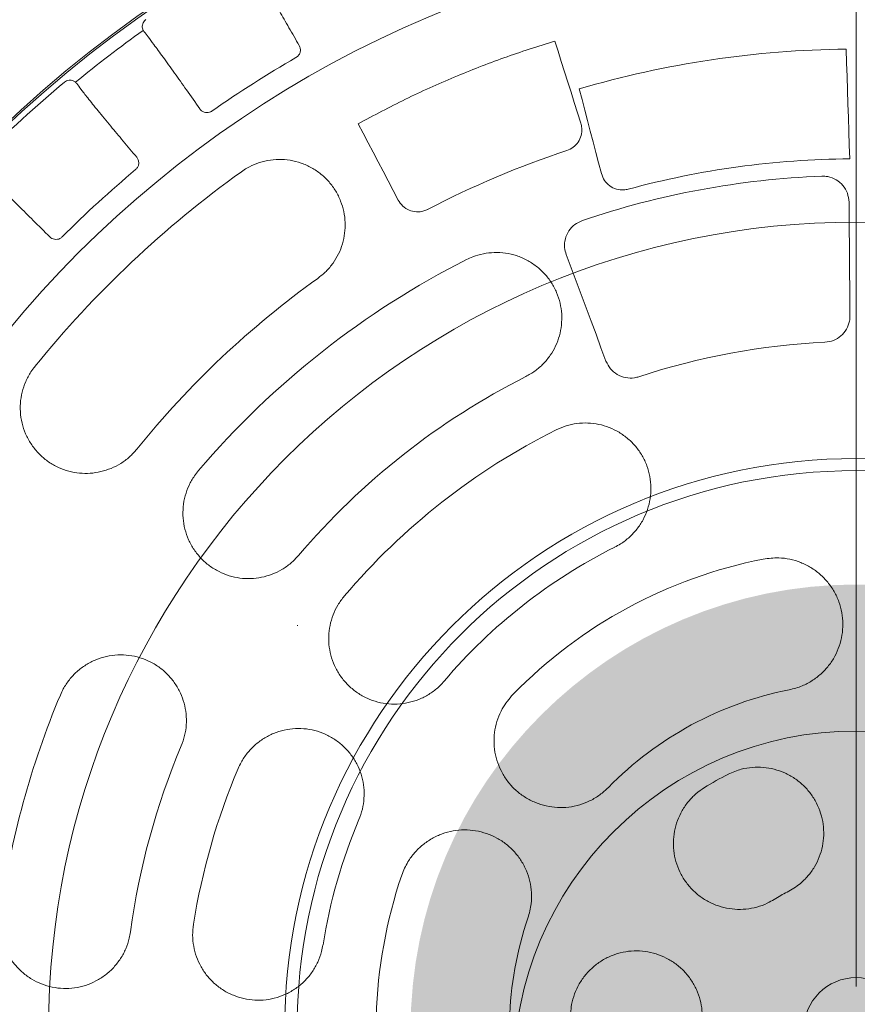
# Model space of a CAD drawing. Header units: centimetres. Extents: x -9388 to 91680, y -1419244 to 50347.
# Tile 158 of 183: x 45042 to 45138, y -689496 to -689384. Entities that reach past the tile are written whole.
import ezdxf
from ezdxf.enums import TextEntityAlignment as Align

# ---------------------------------------------------------------- set-up
doc = ezdxf.new("R2010")
doc.units = ezdxf.units.CM
doc.linetypes.add('CENTER', pattern=[2, 1.25, -0.25, 0.25, -0.25])
doc.linetypes.add('Kropki i Kreski', pattern=[360, 180, -90, 0, -90])
for name, color, linetype, lineweight in [('! wpusty dachowe_Nr_pióra__1', 7, 'Continuous', 13), ('Osie_Nr_pióra__1', 7, 'Continuous', 13), ('Osie_Nr_pióra__4', 7, 'Continuous', 13), ('Q_podkład', 8, 'Continuous', 9)]:
    doc.layers.add(name, color=color, linetype=linetype, lineweight=lineweight)
doc.layers.add('Osie', color=7, linetype='Continuous')
doc.layers.add('Q_kd_pion', color=7, linetype='CENTER', lineweight=35, true_color=0x34cc00)
doc.layers.add('Q_kd_wpusty', color=7, linetype='Continuous', lineweight=15, true_color=0x009901)
doc.styles.add('GENERATED_STYLE_3', font='calibri.ttf')

# ---------------------------------------------------------------- blocks, each defined once
blk = doc.blocks.new('Standardowy znacznik siatki_7')
at = {"layer": 'Osie_Nr_pióra__4', "linetype": 'Kropki i Kreski'}
blk.add_line((1000, 0), (12138.23, 0), dxfattribs=at)
at = {"layer": 'Osie_Nr_pióra__1', "style": 'GENERATED_STYLE_3'}
for tag, p in [('AC_MarkerText_1_0', (-125, 5.72)), ('AC_MarkerText_1_1', (13263.23, 5.72))]:
    blk.add_attdef(tag, text='', height=100, rotation=270, dxfattribs=at).set_placement(p, align=Align.MIDDLE_CENTER)
blk = doc.blocks.new('PAB.02_RZUT DACHU')
at = {"layer": '! wpusty dachowe_Nr_pióra__1', "color": 8, "linetype": 'Continuous'}
for centre, radius in [((45137.87, -709499.06), 92.35), ((45137.87, -709499.06), 63.93), ((45137.87, -709504.11), 39.2)]:
    blk.add_circle(centre, radius, dxfattribs=at)
for start, end in [(90, 270), (270, 90)]:
    blk.add_arc((45137.87, -709499.06), 142.08, start, end, dxfattribs=at)
at = {"layer": 'Osie', "color": 8, "linetype": 'Continuous', "zscale": 1000, "rotation": 89.9999999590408}
blk.add_blockref('Standardowy znacznik siatki_7', (45074, -712523.39), dxfattribs=at)
blk = doc.blocks.new('A$C674D9795')
at = {"layer": 'Q_kd_wpusty', "linetype": 'Continuous', "ltscale": 0.5}
blk.add_line((0, 0.5), (0, 25), dxfattribs=at)
blk.add_line((0, 0.5), (0, 25), dxfattribs=at)
at = {"layer": 'Q_kd_wpusty', "linetype": 'Continuous'}
for p, q in [((-3.446, 11.311), (-3.409, 11.194)), ((-3.446, 11.311), (-3.409, 11.194)), ((-3.409, 11.194), (-3.372, 11.076)), ((-3.409, 11.194), (-3.372, 11.076)), ((-0.114, 11.218), (-0.109, 11.062)), ((-0.114, 11.218), (-0.109, 11.062)), ((-3.372, 11.076), (-3.335, 10.959)), ((-3.372, 11.076), (-3.335, 10.959)), ((-0.109, 11.062), (-0.104, 10.906)), ((-0.109, 11.062), (-0.104, 10.906)), ((-3.335, 10.959), (-3.297, 10.842)), ((-3.335, 10.959), (-3.297, 10.842)), ((-3.297, 10.842), (-3.26, 10.725)), ((-3.297, 10.842), (-3.26, 10.725)), ((-0.104, 10.906), (-0.099, 10.749)), ((-0.104, 10.906), (-0.099, 10.749)), ((-3.26, 10.725), (-3.223, 10.607)), ((-3.26, 10.725), (-3.223, 10.607)), ((-3.135, 10.642), (-3.166, 10.763)), ((-3.135, 10.642), (-3.166, 10.763)), ((-0.099, 10.749), (-0.094, 10.592)), ((-0.099, 10.749), (-0.094, 10.592)), ((-3.223, 10.607), (-3.186, 10.49)), ((-3.223, 10.607), (-3.186, 10.49)), ((-3.103, 10.522), (-3.135, 10.642)), ((-3.103, 10.522), (-3.135, 10.642)), ((-0.094, 10.592), (-0.089, 10.435)), ((-0.094, 10.592), (-0.089, 10.435)), ((-3.186, 10.49), (-3.148, 10.372)), ((-3.186, 10.49), (-3.148, 10.372)), ((-3.072, 10.401), (-3.103, 10.522)), ((-3.072, 10.401), (-3.103, 10.522)), ((-5.638, 10.257), (-5.695, 10.366)), ((-5.638, 10.257), (-5.695, 10.366)), ((-3.04, 10.28), (-3.072, 10.401)), ((-3.04, 10.28), (-3.072, 10.401)), ((-0.089, 10.435), (-0.084, 10.278)), ((-0.089, 10.435), (-0.084, 10.278)), ((-5.581, 10.148), (-5.638, 10.257)), ((-5.581, 10.148), (-5.638, 10.257)), ((-3.009, 10.159), (-3.04, 10.28)), ((-3.009, 10.159), (-3.04, 10.28)), ((-0.084, 10.278), (-0.079, 10.121)), ((-0.084, 10.278), (-0.079, 10.121)), ((-5.524, 10.039), (-5.581, 10.148)), ((-5.524, 10.039), (-5.581, 10.148)), ((-2.977, 10.038), (-3.009, 10.159)), ((-2.977, 10.038), (-3.009, 10.159)), ((-5.467, 9.93), (-5.524, 10.039)), ((-5.467, 9.93), (-5.524, 10.039)), ((-2.946, 9.917), (-2.977, 10.038)), ((-2.946, 9.917), (-2.977, 10.038)), ((-0.079, 10.121), (-0.074, 9.964)), ((-0.079, 10.121), (-0.074, 9.964)), ((-5.41, 9.821), (-5.467, 9.93)), ((-5.41, 9.821), (-5.467, 9.93)), ((-2.914, 9.796), (-2.946, 9.917)), ((-2.914, 9.796), (-2.946, 9.917)), ((-5.353, 9.711), (-5.41, 9.821)), ((-5.353, 9.711), (-5.41, 9.821)), ((-5.295, 9.602), (-5.353, 9.711)), ((-5.295, 9.602), (-5.353, 9.711)), ((-5.238, 9.493), (-5.295, 9.602)), ((-5.238, 9.493), (-5.295, 9.602)), ((-0.081, 9.307), (-0.082, 9.469)), ((-0.081, 9.307), (-0.082, 9.469)), ((-0.08, 9.144), (-0.081, 9.307)), ((-0.08, 9.144), (-0.081, 9.307)), ((-0.078, 8.982), (-0.08, 9.144)), ((-0.078, 8.982), (-0.08, 9.144)), ((-0.077, 8.819), (-0.078, 8.982)), ((-0.077, 8.819), (-0.078, 8.982)), ((-3.316, 8.87), (-3.259, 8.718)), ((-3.316, 8.87), (-3.259, 8.718)), ((-0.075, 8.657), (-0.077, 8.819)), ((-0.075, 8.657), (-0.077, 8.819)), ((-3.259, 8.718), (-3.202, 8.566)), ((-3.259, 8.718), (-3.202, 8.566)), ((-3.202, 8.566), (-3.145, 8.414)), ((-3.202, 8.566), (-3.145, 8.414)), ((-0.074, 8.494), (-0.075, 8.657)), ((-0.074, 8.494), (-0.075, 8.657)), ((-0.072, 8.331), (-0.074, 8.494)), ((-0.072, 8.331), (-0.074, 8.494)), ((-3.145, 8.414), (-3.089, 8.261)), ((-3.145, 8.414), (-3.089, 8.261)), ((-3.089, 8.261), (-3.032, 8.109)), ((-3.089, 8.261), (-3.032, 8.109)), ((-0.071, 8.168), (-0.072, 8.331)), ((-0.071, 8.168), (-0.072, 8.331)), ((-3.032, 8.109), (-2.975, 7.957)), ((-3.032, 8.109), (-2.975, 7.957)), ((-2.975, 7.957), (-2.918, 7.804)), ((-2.975, 7.957), (-2.918, 7.804)), ((-2.918, 7.804), (-2.861, 7.651)), ((-2.918, 7.804), (-2.861, 7.651))]:
    blk.add_line(p, q, dxfattribs=at)
for radius in [25, 25, 14.191, 14.191, 12.574, 12.574, 0.6, 0.6]:
    blk.add_circle((0, 0), radius, dxfattribs=at)
for radius, start, end in [(14.042, 125.494, 129.4707), (14.042, 125.494, 129.4707), (14.042, 125.4941, 129.4706), (14.042, 125.4941, 129.4706), (11.219, 90.5837, 106.3934), (11.219, 90.5837, 106.3934), (12.835, 119.9408, 125.0239), (12.835, 119.9408, 125.0239), (14.124, 129.8629, 135.1018), (14.124, 129.8629, 135.1018), (10.588, 108.2071, 117.5676), (10.588, 108.2071, 117.5676), (9.964, 90.4251, 105.1635), (9.964, 90.4251, 105.1635), (12.074, 125.6068, 141.0679), (12.074, 125.6068, 141.0679), (12.835, 129.9408, 135.0239), (12.835, 129.9408, 135.0239), (9.774, 92.3131, 108.6839), (9.774, 92.3131, 108.6839), (9.874, 116.8174, 139.6025), (9.874, 116.8174, 139.6025), (10.574, 125.6068, 141.0679), (10.574, 125.6068, 141.0679), (7.874, 92.6018, 108.3952), (7.874, 92.6018, 108.3952), (8.374, 116.8174, 139.6025), (8.374, 116.8174, 139.6025), (7.674, 116.5688, 139.7077), (7.674, 116.5688, 139.7077), (6.174, 116.5688, 139.7077), (6.174, 116.5688, 139.7077), (5.49, 101.1563, 135.6079), (5.49, 101.1563, 135.6079), (9.874, 157.1642, 172.2791), (9.874, 157.1642, 172.2791), (3.966, 101.1563, 135.6079), (3.966, 101.1563, 135.6079), (8.374, 157.1642, 172.2791), (8.374, 157.1642, 172.2791), (7.674, 157.059, 170.9308), (7.674, 157.059, 170.9308), (3.271, 116.5352, 122.0501), (3.271, 116.5352, 122.0501), (6.174, 157.059, 170.9308), (6.174, 157.059, 170.9308), (5.49, 161.1563, 195.6079), (5.49, 161.1563, 195.6079), (1.764, 116.5352, 122.0501), (1.764, 116.5352, 122.0501), (3.966, 161.1563, 195.6079), (3.966, 161.1563, 195.6079)]:
    blk.add_arc((0, 0), radius, start, end, dxfattribs=at)
for points, knots in [([(-6.369, 11.259), (-6.408, 11.328), (-6.489, 11.468), (-6.604, 11.669), (-6.712, 11.861), (-6.8, 12.02), (-6.865, 12.14), (-6.887, 12.185), (-6.898, 12.207)], [0, 0, 0, 0, 0.147689, 0.298189, 0.478942, 0.664937, 0.830472, 1, 1, 1, 1]), ([(-6.369, 11.259), (-6.408, 11.328), (-6.489, 11.468), (-6.604, 11.669), (-6.712, 11.861), (-6.8, 12.02), (-6.865, 12.14), (-6.887, 12.185), (-6.898, 12.207)], [0, 0, 0, 0, 0.147689, 0.298189, 0.478942, 0.664937, 0.830472, 1, 1, 1, 1]), ([(-8.153, 11.433), (-8.155, 11.436), (-8.158, 11.442), (-8.164, 11.466), (-8.163, 11.493), (-8.155, 11.52), (-8.139, 11.542), (-8.127, 11.552), (-8.122, 11.556)], [0, 0, 0, 0, 0.258468, 0.444789, 0.600485, 0.756653, 0.902491, 1, 1, 1, 1]), ([(-8.153, 11.433), (-8.155, 11.436), (-8.158, 11.442), (-8.164, 11.466), (-8.163, 11.493), (-8.155, 11.52), (-8.139, 11.542), (-8.127, 11.552), (-8.122, 11.556)], [0, 0, 0, 0, 0.258468, 0.444789, 0.600485, 0.756653, 0.902491, 1, 1, 1, 1]), ([(-8.153, 11.432), (-8.153, 11.433), (-8.153, 11.433), (-8.153, 11.433), (-8.153, 11.433), (-8.153, 11.432), (-8.153, 11.432)], [0, 0, 0, 0, 1, 1, 1, 1.000004, 1.000004, 1.000004, 1.000004]), ([(-8.153, 11.432), (-8.153, 11.433), (-8.153, 11.433), (-8.153, 11.433), (-8.153, 11.433), (-8.153, 11.432), (-8.153, 11.432)], [0, 0, 0, 0, 1, 1, 1, 1.000004, 1.000004, 1.000004, 1.000004]), ([(-8.141, 11.416), (-8.128, 11.399), (-8.1, 11.365), (-8.029, 11.269), (-7.929, 11.132), (-7.802, 10.955), (-7.66, 10.755), (-7.558, 10.609), (-7.506, 10.535)], [0, 0, 0, 0, 0.149732, 0.302395, 0.483165, 0.669178, 0.832668, 1, 1, 1, 1]), ([(-8.141, 11.416), (-8.128, 11.399), (-8.1, 11.365), (-8.029, 11.269), (-7.929, 11.132), (-7.802, 10.955), (-7.66, 10.755), (-7.558, 10.609), (-7.506, 10.535)], [0, 0, 0, 0, 0.149732, 0.302395, 0.483165, 0.669178, 0.832668, 1, 1, 1, 1]), ([(-5.695, 10.366), (-5.515, 10.461), (-5.156, 10.652), (-4.598, 10.901), (-4.029, 11.126), (-3.641, 11.249), (-3.446, 11.311)], [0, 0, 0, 0, 0.249573, 0.499835, 0.749572, 1, 1, 1, 1]), ([(-5.695, 10.366), (-5.515, 10.461), (-5.156, 10.652), (-4.598, 10.901), (-4.029, 11.126), (-3.641, 11.249), (-3.446, 11.311)], [0, 0, 0, 0, 0.249573, 0.499835, 0.749572, 1, 1, 1, 1]), ([(-6.369, 11.259), (-6.364, 11.248), (-6.354, 11.226), (-6.355, 11.188), (-6.369, 11.155), (-6.389, 11.133), (-6.402, 11.124), (-6.406, 11.122)], [0, 0, 0, 0, 0.240566, 0.481598, 0.708701, 0.91676, 1, 1, 1, 1]), ([(-6.369, 11.259), (-6.364, 11.248), (-6.354, 11.226), (-6.355, 11.188), (-6.369, 11.155), (-6.389, 11.133), (-6.402, 11.124), (-6.406, 11.122)], [0, 0, 0, 0, 0.240566, 0.481598, 0.708701, 0.91676, 1, 1, 1, 1]), ([(-9.053, 10.842), (-9.045, 10.847), (-9.029, 10.859), (-9, 10.865), (-8.974, 10.864), (-8.952, 10.857), (-8.935, 10.848), (-8.928, 10.842), (-8.927, 10.84), (-8.926, 10.84)], [0, 0, 0, 0, 0.14928, 0.298682, 0.44526, 0.592082, 0.755033, 0.952729, 1, 1, 1, 1]), ([(-9.053, 10.842), (-9.045, 10.847), (-9.029, 10.859), (-9, 10.865), (-8.974, 10.864), (-8.952, 10.857), (-8.935, 10.848), (-8.928, 10.842), (-8.927, 10.84), (-8.926, 10.84)], [0, 0, 0, 0, 0.14928, 0.298682, 0.44526, 0.592082, 0.755033, 0.952729, 1, 1, 1, 1]), ([(-8.926, 10.84), (-8.926, 10.84), (-8.926, 10.84), (-8.926, 10.839), (-8.926, 10.839), (-8.926, 10.84), (-8.926, 10.84)], [0, 0, 0, 0, 1, 1, 1, 1.000004, 1.000004, 1.000004, 1.000004]), ([(-8.926, 10.84), (-8.926, 10.84), (-8.926, 10.84), (-8.926, 10.839), (-8.926, 10.839), (-8.926, 10.84), (-8.926, 10.84)], [0, 0, 0, 0, 1, 1, 1, 1.000004, 1.000004, 1.000004, 1.000004]), ([(-8.227, 9.982), (-8.279, 10.044), (-8.385, 10.17), (-8.534, 10.35), (-8.674, 10.52), (-8.787, 10.66), (-8.87, 10.765), (-8.899, 10.804), (-8.913, 10.824)], [0, 0, 0, 0, 0.150333, 0.303635, 0.484387, 0.670381, 0.83329, 1, 1, 1, 1]), ([(-8.227, 9.982), (-8.279, 10.044), (-8.385, 10.17), (-8.534, 10.35), (-8.674, 10.52), (-8.787, 10.66), (-8.87, 10.765), (-8.899, 10.804), (-8.913, 10.824)], [0, 0, 0, 0, 0.150333, 0.303635, 0.484387, 0.670381, 0.83329, 1, 1, 1, 1]), ([(-7.366, 10.511), (-7.375, 10.505), (-7.394, 10.495), (-7.426, 10.491), (-7.458, 10.496), (-7.486, 10.511), (-7.5, 10.527), (-7.506, 10.535)], [0, 0, 0, 0, 0.193211, 0.386198, 0.585284, 0.798598, 1, 1, 1, 1]), ([(-7.366, 10.511), (-7.375, 10.505), (-7.394, 10.495), (-7.426, 10.491), (-7.458, 10.496), (-7.486, 10.511), (-7.5, 10.527), (-7.506, 10.535)], [0, 0, 0, 0, 0.193211, 0.386198, 0.585284, 0.798598, 1, 1, 1, 1]), ([(-3.148, 10.372), (-3.144, 10.353), (-3.132, 10.307), (-3.141, 10.23), (-3.175, 10.154), (-3.232, 10.092), (-3.283, 10.07), (-3.308, 10.058)], [0, 0, 0, 0, 0.154184, 0.370657, 0.581892, 0.790907, 1, 1, 1, 1]), ([(-3.148, 10.372), (-3.144, 10.353), (-3.132, 10.307), (-3.141, 10.23), (-3.175, 10.154), (-3.232, 10.092), (-3.283, 10.07), (-3.308, 10.058)], [0, 0, 0, 0, 0.154184, 0.370657, 0.581892, 0.790907, 1, 1, 1, 1]), ([(-8.227, 9.982), (-8.22, 9.972), (-8.207, 9.952), (-8.202, 9.915), (-8.209, 9.879), (-8.225, 9.854), (-8.237, 9.844), (-8.24, 9.841)], [0, 0, 0, 0, 0.240565, 0.481597, 0.7087, 0.916757, 1, 1, 1, 1]), ([(-8.227, 9.982), (-8.22, 9.972), (-8.207, 9.952), (-8.202, 9.915), (-8.209, 9.879), (-8.225, 9.854), (-8.237, 9.844), (-8.24, 9.841)], [0, 0, 0, 0, 0.240565, 0.481597, 0.7087, 0.916757, 1, 1, 1, 1]), ([(-6.156, 8.597), (-6.124, 8.623), (-6.059, 8.674), (-5.98, 8.77), (-5.916, 8.876), (-5.871, 8.991), (-5.846, 9.112), (-5.84, 9.237), (-5.856, 9.361), (-5.892, 9.483), (-5.949, 9.597), (-6.025, 9.702), (-6.118, 9.792), (-6.226, 9.865), (-6.346, 9.919), (-6.472, 9.951), (-6.602, 9.96), (-6.73, 9.948), (-6.853, 9.914), (-6.953, 9.868), (-7.009, 9.831), (-7.03, 9.817)], [0, 0, 0, 0, 0.051863, 0.103729, 0.155562, 0.2074, 0.259905, 0.312418, 0.366222, 0.420031, 0.475168, 0.530307, 0.586182, 0.642052, 0.697703, 0.753347, 0.807845, 0.862337, 0.915376, 0.968411, 1, 1, 1, 1]), ([(-6.156, 8.597), (-6.124, 8.623), (-6.059, 8.674), (-5.98, 8.77), (-5.916, 8.876), (-5.871, 8.991), (-5.846, 9.112), (-5.84, 9.237), (-5.856, 9.361), (-5.892, 9.483), (-5.949, 9.597), (-6.025, 9.702), (-6.118, 9.792), (-6.226, 9.865), (-6.346, 9.919), (-6.472, 9.951), (-6.602, 9.96), (-6.73, 9.948), (-6.853, 9.914), (-6.953, 9.868), (-7.009, 9.831), (-7.03, 9.817)], [0, 0, 0, 0, 0.051863, 0.103729, 0.155562, 0.2074, 0.259905, 0.312418, 0.366222, 0.420031, 0.475168, 0.530307, 0.586182, 0.642052, 0.697703, 0.753347, 0.807845, 0.862337, 0.915376, 0.968411, 1, 1, 1, 1]), ([(-10, 9.829), (-9.984, 9.815), (-9.951, 9.786), (-9.863, 9.704), (-9.742, 9.586), (-9.586, 9.434), (-9.412, 9.261), (-9.285, 9.135), (-9.221, 9.071)], [0, 0, 0, 0, 0.149732, 0.302395, 0.483165, 0.669178, 0.832668, 1, 1, 1, 1]), ([(-10, 9.829), (-9.984, 9.815), (-9.951, 9.786), (-9.863, 9.704), (-9.742, 9.586), (-9.586, 9.434), (-9.412, 9.261), (-9.285, 9.135), (-9.221, 9.071)], [0, 0, 0, 0, 0.149732, 0.302395, 0.483165, 0.669178, 0.832668, 1, 1, 1, 1]), ([(-2.606, 9.617), (-2.623, 9.614), (-2.668, 9.605), (-2.744, 9.614), (-2.821, 9.652), (-2.884, 9.715), (-2.904, 9.769), (-2.914, 9.796)], [0, 0, 0, 0, 0.129691, 0.342093, 0.5596, 0.779847, 1, 1, 1, 1]), ([(-2.606, 9.617), (-2.623, 9.614), (-2.668, 9.605), (-2.744, 9.614), (-2.821, 9.652), (-2.884, 9.715), (-2.904, 9.769), (-2.914, 9.796)], [0, 0, 0, 0, 0.129691, 0.342093, 0.5596, 0.779847, 1, 1, 1, 1]), ([(-0.082, 9.469), (-0.086, 9.503), (-0.094, 9.572), (-0.148, 9.662), (-0.226, 9.729), (-0.314, 9.764), (-0.371, 9.765), (-0.394, 9.766)], [0, 0, 0, 0, 0.215651, 0.431404, 0.645362, 0.855473, 1, 1, 1, 1]), ([(-0.082, 9.469), (-0.086, 9.503), (-0.094, 9.572), (-0.148, 9.662), (-0.226, 9.729), (-0.314, 9.764), (-0.371, 9.765), (-0.394, 9.766)], [0, 0, 0, 0, 0.215651, 0.431404, 0.645362, 0.855473, 1, 1, 1, 1]), ([(-4.9, 9.386), (-4.915, 9.38), (-4.956, 9.361), (-5.03, 9.354), (-5.115, 9.373), (-5.19, 9.42), (-5.222, 9.468), (-5.238, 9.493)], [0, 0, 0, 0, 0.122316, 0.335822, 0.555132, 0.777621, 1, 1, 1, 1]), ([(-4.9, 9.386), (-4.915, 9.38), (-4.956, 9.361), (-5.03, 9.354), (-5.115, 9.373), (-5.19, 9.42), (-5.222, 9.468), (-5.238, 9.493)], [0, 0, 0, 0, 0.122316, 0.335822, 0.555132, 0.777621, 1, 1, 1, 1]), ([(-3.131, 9.259), (-3.162, 9.245), (-3.222, 9.218), (-3.291, 9.142), (-3.331, 9.05), (-3.34, 8.954), (-3.323, 8.896), (-3.316, 8.87)], [0, 0, 0, 0, 0.205435, 0.410853, 0.617995, 0.828859, 1, 1, 1, 1]), ([(-3.131, 9.259), (-3.162, 9.245), (-3.222, 9.218), (-3.291, 9.142), (-3.331, 9.05), (-3.34, 8.954), (-3.323, 8.896), (-3.316, 8.87)], [0, 0, 0, 0, 0.205435, 0.410853, 0.617995, 0.828859, 1, 1, 1, 1]), ([(-9.079, 9.072), (-9.088, 9.065), (-9.104, 9.051), (-9.135, 9.042), (-9.167, 9.042), (-9.198, 9.052), (-9.214, 9.065), (-9.221, 9.071)], [0, 0, 0, 0, 0.193212, 0.386197, 0.585284, 0.798595, 1, 1, 1, 1]), ([(-9.079, 9.072), (-9.088, 9.065), (-9.104, 9.051), (-9.135, 9.042), (-9.167, 9.042), (-9.198, 9.052), (-9.214, 9.065), (-9.221, 9.071)], [0, 0, 0, 0, 0.193212, 0.386197, 0.585284, 0.798595, 1, 1, 1, 1]), ([(-3.778, 7.473), (-3.742, 7.494), (-3.669, 7.535), (-3.576, 7.618), (-3.496, 7.715), (-3.434, 7.823), (-3.391, 7.94), (-3.367, 8.064), (-3.364, 8.189), (-3.383, 8.315), (-3.422, 8.436), (-3.482, 8.55), (-3.561, 8.652), (-3.656, 8.739), (-3.765, 8.809), (-3.884, 8.86), (-4.009, 8.889), (-4.137, 8.896), (-4.264, 8.881), (-4.37, 8.852), (-4.432, 8.823), (-4.455, 8.812)], [0, 0, 0, 0, 0.05251, 0.105021, 0.15751, 0.210003, 0.262947, 0.315894, 0.369663, 0.423434, 0.478083, 0.532733, 0.587819, 0.642903, 0.697839, 0.75277, 0.806961, 0.861149, 0.914416, 0.967682, 1, 1, 1, 1]), ([(-3.778, 7.473), (-3.742, 7.494), (-3.669, 7.535), (-3.576, 7.618), (-3.496, 7.715), (-3.434, 7.823), (-3.391, 7.94), (-3.367, 8.064), (-3.364, 8.189), (-3.383, 8.315), (-3.422, 8.436), (-3.482, 8.55), (-3.561, 8.652), (-3.656, 8.739), (-3.765, 8.809), (-3.884, 8.86), (-4.009, 8.889), (-4.137, 8.896), (-4.264, 8.881), (-4.37, 8.852), (-4.432, 8.823), (-4.455, 8.812)], [0, 0, 0, 0, 0.05251, 0.105021, 0.15751, 0.210003, 0.262947, 0.315894, 0.369663, 0.423434, 0.478083, 0.532733, 0.587819, 0.642903, 0.697839, 0.75277, 0.806961, 0.861149, 0.914416, 0.967682, 1, 1, 1, 1]), ([(-0.357, 7.866), (-0.324, 7.871), (-0.258, 7.88), (-0.171, 7.935), (-0.107, 8.013), (-0.075, 8.095), (-0.072, 8.148), (-0.071, 8.168)], [0, 0, 0, 0, 0.215988, 0.431971, 0.6493, 0.869516, 1, 1, 1, 1]), ([(-0.357, 7.866), (-0.324, 7.871), (-0.258, 7.88), (-0.171, 7.935), (-0.107, 8.013), (-0.075, 8.095), (-0.072, 8.148), (-0.071, 8.168)], [0, 0, 0, 0, 0.215988, 0.431971, 0.6493, 0.869516, 1, 1, 1, 1]), ([(-8.226, 6.645), (-8.253, 6.614), (-8.308, 6.552), (-8.408, 6.478), (-8.518, 6.421), (-8.636, 6.383), (-8.758, 6.365), (-8.883, 6.366), (-9.006, 6.389), (-9.125, 6.432), (-9.236, 6.495), (-9.336, 6.577), (-9.42, 6.676), (-9.488, 6.788), (-9.534, 6.91), (-9.559, 7.038), (-9.561, 7.168), (-9.541, 7.295), (-9.5, 7.416), (-9.448, 7.514), (-9.408, 7.567), (-9.392, 7.587)], [0, 0, 0, 0, 0.051863, 0.103729, 0.155562, 0.2074, 0.259905, 0.312417, 0.366222, 0.420031, 0.475168, 0.530307, 0.586182, 0.642052, 0.697703, 0.753346, 0.807845, 0.862337, 0.915376, 0.968411, 1, 1, 1, 1]), ([(-8.226, 6.645), (-8.253, 6.614), (-8.308, 6.552), (-8.408, 6.478), (-8.518, 6.421), (-8.636, 6.383), (-8.758, 6.365), (-8.883, 6.366), (-9.006, 6.389), (-9.125, 6.432), (-9.236, 6.495), (-9.336, 6.577), (-9.42, 6.676), (-9.488, 6.788), (-9.534, 6.91), (-9.559, 7.038), (-9.561, 7.168), (-9.541, 7.295), (-9.5, 7.416), (-9.448, 7.514), (-9.408, 7.567), (-9.392, 7.587)], [0, 0, 0, 0, 0.051863, 0.103729, 0.155562, 0.2074, 0.259905, 0.312417, 0.366222, 0.420031, 0.475168, 0.530307, 0.586182, 0.642052, 0.697703, 0.753346, 0.807845, 0.862337, 0.915376, 0.968411, 1, 1, 1, 1]), ([(-2.861, 7.651), (-2.845, 7.621), (-2.815, 7.559), (-2.734, 7.493), (-2.638, 7.456), (-2.551, 7.454), (-2.501, 7.467), (-2.485, 7.472)], [0, 0, 0, 0, 0.223574, 0.447251, 0.669324, 0.888362, 1, 1, 1, 1]), ([(-2.861, 7.651), (-2.845, 7.621), (-2.815, 7.559), (-2.734, 7.493), (-2.638, 7.456), (-2.551, 7.454), (-2.501, 7.467), (-2.485, 7.472)], [0, 0, 0, 0, 0.223574, 0.447251, 0.669324, 0.888362, 1, 1, 1, 1]), ([(-3.432, 6.864), (-3.394, 6.881), (-3.317, 6.914), (-3.194, 6.94), (-3.068, 6.946), (-2.943, 6.931), (-2.823, 6.895), (-2.71, 6.839), (-2.607, 6.765), (-2.518, 6.675), (-2.445, 6.571), (-2.39, 6.455), (-2.356, 6.332), (-2.343, 6.204), (-2.353, 6.076), (-2.383, 5.952), (-2.434, 5.834), (-2.504, 5.728), (-2.591, 5.635), (-2.679, 5.567), (-2.739, 5.534), (-2.762, 5.522)], [0, 0, 0, 0, 0.053009, 0.106018, 0.159014, 0.212012, 0.265286, 0.318562, 0.372294, 0.426028, 0.480298, 0.534568, 0.589041, 0.643513, 0.697916, 0.752315, 0.806277, 0.860235, 0.913682, 0.967128, 1, 1, 1, 1]), ([(-3.432, 6.864), (-3.394, 6.881), (-3.317, 6.914), (-3.194, 6.94), (-3.068, 6.946), (-2.943, 6.931), (-2.823, 6.895), (-2.71, 6.839), (-2.607, 6.765), (-2.518, 6.675), (-2.445, 6.571), (-2.39, 6.455), (-2.356, 6.332), (-2.343, 6.204), (-2.353, 6.076), (-2.383, 5.952), (-2.434, 5.834), (-2.504, 5.728), (-2.591, 5.635), (-2.679, 5.567), (-2.739, 5.534), (-2.762, 5.522)], [0, 0, 0, 0, 0.053009, 0.106018, 0.159014, 0.212012, 0.265286, 0.318562, 0.372294, 0.426028, 0.480298, 0.534568, 0.589041, 0.643513, 0.697916, 0.752315, 0.806277, 0.860235, 0.913682, 0.967128, 1, 1, 1, 1]), ([(-6.377, 5.427), (-6.406, 5.397), (-6.463, 5.336), (-6.566, 5.264), (-6.678, 5.21), (-6.798, 5.175), (-6.922, 5.16), (-7.048, 5.166), (-7.17, 5.193), (-7.288, 5.24), (-7.397, 5.307), (-7.493, 5.392), (-7.574, 5.493), (-7.637, 5.606), (-7.679, 5.728), (-7.7, 5.855), (-7.699, 5.984), (-7.676, 6.11), (-7.632, 6.23), (-7.578, 6.326), (-7.536, 6.379), (-7.52, 6.399)], [0, 0, 0, 0, 0.05251, 0.105021, 0.15751, 0.210003, 0.262947, 0.315894, 0.369663, 0.423434, 0.478083, 0.532733, 0.587819, 0.642903, 0.697838, 0.75277, 0.806961, 0.861149, 0.914416, 0.967682, 1, 1, 1, 1]), ([(-6.377, 5.427), (-6.406, 5.397), (-6.463, 5.336), (-6.566, 5.264), (-6.678, 5.21), (-6.798, 5.175), (-6.922, 5.16), (-7.048, 5.166), (-7.17, 5.193), (-7.288, 5.24), (-7.397, 5.307), (-7.493, 5.392), (-7.574, 5.493), (-7.637, 5.606), (-7.679, 5.728), (-7.7, 5.855), (-7.699, 5.984), (-7.676, 6.11), (-7.632, 6.23), (-7.578, 6.326), (-7.536, 6.379), (-7.52, 6.399)], [0, 0, 0, 0, 0.05251, 0.105021, 0.15751, 0.210003, 0.262947, 0.315894, 0.369663, 0.423434, 0.478083, 0.532733, 0.587819, 0.642903, 0.697838, 0.75277, 0.806961, 0.861149, 0.914416, 0.967682, 1, 1, 1, 1]), ([(-0.767, 3.891), (-0.716, 3.904), (-0.624, 3.928), (-0.502, 3.994), (-0.399, 4.072), (-0.312, 4.166), (-0.241, 4.274), (-0.19, 4.391), (-0.159, 4.516), (-0.149, 4.645), (-0.161, 4.774), (-0.195, 4.899), (-0.249, 5.017), (-0.322, 5.123), (-0.412, 5.217), (-0.517, 5.293), (-0.633, 5.351), (-0.757, 5.388), (-0.901, 5.407), (-1.003, 5.394), (-1.062, 5.387)], [0, 0, 0, 0, 0.065899, 0.119228, 0.172558, 0.22598, 0.279403, 0.33304, 0.386677, 0.440555, 0.494435, 0.54848, 0.602524, 0.656585, 0.710645, 0.764562, 0.818477, 0.872155, 0.925831, 1, 1, 1, 1]), ([(-0.767, 3.891), (-0.716, 3.904), (-0.624, 3.928), (-0.502, 3.994), (-0.399, 4.072), (-0.312, 4.166), (-0.241, 4.274), (-0.19, 4.391), (-0.159, 4.516), (-0.149, 4.645), (-0.161, 4.774), (-0.195, 4.899), (-0.249, 5.017), (-0.322, 5.123), (-0.412, 5.217), (-0.517, 5.293), (-0.633, 5.351), (-0.757, 5.388), (-0.901, 5.407), (-1.003, 5.394), (-1.062, 5.387)], [0, 0, 0, 0, 0.065899, 0.119228, 0.172558, 0.22598, 0.279403, 0.33304, 0.386677, 0.440555, 0.494435, 0.54848, 0.602524, 0.656585, 0.710645, 0.764562, 0.818477, 0.872155, 0.925831, 1, 1, 1, 1]), ([(-5.853, 4.963), (-5.879, 4.93), (-5.93, 4.863), (-5.984, 4.749), (-6.02, 4.629), (-6.035, 4.504), (-6.028, 4.378), (-6.001, 4.255), (-5.954, 4.138), (-5.887, 4.03), (-5.803, 3.934), (-5.704, 3.854), (-5.592, 3.791), (-5.471, 3.748), (-5.345, 3.727), (-5.216, 3.727), (-5.09, 3.749), (-4.97, 3.791), (-4.859, 3.854), (-4.772, 3.923), (-4.727, 3.973), (-4.709, 3.993)], [0, 0, 0, 0, 0.053009, 0.106018, 0.159014, 0.212012, 0.265286, 0.318562, 0.372294, 0.426028, 0.480298, 0.534568, 0.589041, 0.643513, 0.697915, 0.752315, 0.806277, 0.860235, 0.913682, 0.967128, 1, 1, 1, 1]), ([(-5.853, 4.963), (-5.879, 4.93), (-5.93, 4.863), (-5.984, 4.749), (-6.02, 4.629), (-6.035, 4.504), (-6.028, 4.378), (-6.001, 4.255), (-5.954, 4.138), (-5.887, 4.03), (-5.803, 3.934), (-5.704, 3.854), (-5.592, 3.791), (-5.471, 3.748), (-5.345, 3.727), (-5.216, 3.727), (-5.09, 3.749), (-4.97, 3.791), (-4.859, 3.854), (-4.772, 3.923), (-4.727, 3.973), (-4.709, 3.993)], [0, 0, 0, 0, 0.053009, 0.106018, 0.159014, 0.212012, 0.265286, 0.318562, 0.372294, 0.426028, 0.480298, 0.534568, 0.589041, 0.643513, 0.697915, 0.752315, 0.806277, 0.860235, 0.913682, 0.967128, 1, 1, 1, 1]), ([(-7.718, 3.25), (-7.704, 3.289), (-7.675, 3.367), (-7.657, 3.491), (-7.659, 3.616), (-7.682, 3.739), (-7.725, 3.856), (-7.787, 3.966), (-7.866, 4.063), (-7.961, 4.147), (-8.07, 4.214), (-8.189, 4.262), (-8.315, 4.289), (-8.444, 4.294), (-8.573, 4.277), (-8.696, 4.238), (-8.81, 4.179), (-8.913, 4.102), (-8.999, 4.009), (-9.061, 3.917), (-9.09, 3.855), (-9.1, 3.832)], [0, 0, 0, 0, 0.05251, 0.105021, 0.15751, 0.210003, 0.262947, 0.315895, 0.369663, 0.423434, 0.478083, 0.532733, 0.587819, 0.642903, 0.697838, 0.75277, 0.806961, 0.861149, 0.914416, 0.967682, 1, 1, 1, 1]), ([(-7.718, 3.25), (-7.704, 3.289), (-7.675, 3.367), (-7.657, 3.491), (-7.659, 3.616), (-7.682, 3.739), (-7.725, 3.856), (-7.787, 3.966), (-7.866, 4.063), (-7.961, 4.147), (-8.07, 4.214), (-8.189, 4.262), (-8.315, 4.289), (-8.444, 4.294), (-8.573, 4.277), (-8.696, 4.238), (-8.81, 4.179), (-8.913, 4.102), (-8.999, 4.009), (-9.061, 3.917), (-9.09, 3.855), (-9.1, 3.832)], [0, 0, 0, 0, 0.05251, 0.105021, 0.15751, 0.210003, 0.262947, 0.315895, 0.369663, 0.423434, 0.478083, 0.532733, 0.587819, 0.642903, 0.697838, 0.75277, 0.806961, 0.861149, 0.914416, 0.967682, 1, 1, 1, 1]), ([(-3.923, 3.841), (-3.968, 3.788), (-4.04, 3.702), (-4.101, 3.559), (-4.134, 3.435), (-4.144, 3.307), (-4.134, 3.179), (-4.101, 3.054), (-4.049, 2.937), (-3.977, 2.829), (-3.888, 2.735), (-3.784, 2.658), (-3.669, 2.599), (-3.545, 2.56), (-3.416, 2.542), (-3.287, 2.547), (-3.16, 2.573), (-3.04, 2.621), (-2.928, 2.687), (-2.865, 2.745), (-2.834, 2.774)], [0, 0, 0, 0, 0.086179, 0.139515, 0.192852, 0.246309, 0.299768, 0.353455, 0.407143, 0.461066, 0.51499, 0.569054, 0.623117, 0.677163, 0.731208, 0.785084, 0.83896, 0.892591, 0.946221, 1, 1, 1, 1]), ([(-3.923, 3.841), (-3.968, 3.788), (-4.04, 3.702), (-4.101, 3.559), (-4.134, 3.435), (-4.144, 3.307), (-4.134, 3.179), (-4.101, 3.054), (-4.049, 2.937), (-3.977, 2.829), (-3.888, 2.735), (-3.784, 2.658), (-3.669, 2.599), (-3.545, 2.56), (-3.416, 2.542), (-3.287, 2.547), (-3.16, 2.573), (-3.04, 2.621), (-2.928, 2.687), (-2.865, 2.745), (-2.834, 2.774)], [0, 0, 0, 0, 0.086179, 0.139515, 0.192852, 0.246309, 0.299768, 0.353455, 0.407143, 0.461066, 0.51499, 0.569054, 0.623117, 0.677163, 0.731208, 0.785084, 0.83896, 0.892591, 0.946221, 1, 1, 1, 1]), ([(-5.686, 2.407), (-5.671, 2.446), (-5.643, 2.525), (-5.625, 2.65), (-5.627, 2.775), (-5.65, 2.899), (-5.693, 3.017), (-5.756, 3.126), (-5.836, 3.224), (-5.932, 3.307), (-6.041, 3.373), (-6.159, 3.421), (-6.285, 3.447), (-6.413, 3.452), (-6.54, 3.434), (-6.663, 3.396), (-6.776, 3.337), (-6.878, 3.261), (-6.966, 3.168), (-7.028, 3.077), (-7.056, 3.015), (-7.067, 2.991)], [0, 0, 0, 0, 0.053012, 0.106024, 0.159023, 0.212025, 0.265299, 0.318576, 0.372304, 0.426034, 0.4803, 0.534565, 0.589038, 0.643509, 0.697915, 0.752318, 0.806283, 0.860247, 0.913695, 0.967142, 1, 1, 1, 1]), ([(-5.686, 2.407), (-5.671, 2.446), (-5.643, 2.525), (-5.625, 2.65), (-5.627, 2.775), (-5.65, 2.899), (-5.693, 3.017), (-5.756, 3.126), (-5.836, 3.224), (-5.932, 3.307), (-6.041, 3.373), (-6.159, 3.421), (-6.285, 3.447), (-6.413, 3.452), (-6.54, 3.434), (-6.663, 3.396), (-6.776, 3.337), (-6.878, 3.261), (-6.966, 3.168), (-7.028, 3.077), (-7.056, 3.015), (-7.067, 2.991)], [0, 0, 0, 0, 0.053012, 0.106024, 0.159023, 0.212025, 0.265299, 0.318576, 0.372304, 0.426034, 0.4803, 0.534565, 0.589038, 0.643509, 0.697915, 0.752318, 0.806283, 0.860247, 0.913695, 0.967142, 1, 1, 1, 1]), ([(-0.788, 1.578), (-0.737, 1.608), (-0.65, 1.659), (-0.549, 1.761), (-0.474, 1.864), (-0.419, 1.979), (-0.383, 2.101), (-0.368, 2.228), (-0.374, 2.355), (-0.403, 2.48), (-0.451, 2.598), (-0.519, 2.706), (-0.603, 2.802), (-0.703, 2.881), (-0.815, 2.944), (-0.935, 2.986), (-1.061, 3.007), (-1.189, 3.007), (-1.325, 2.985), (-1.413, 2.948), (-1.462, 2.927)], [0, 0, 0, 0, 0.073947, 0.127542, 0.181138, 0.234763, 0.288389, 0.342076, 0.395764, 0.44952, 0.503275, 0.557075, 0.610874, 0.664675, 0.718474, 0.772231, 0.825987, 0.879675, 0.933363, 1, 1, 1, 1]), ([(-0.788, 1.578), (-0.737, 1.608), (-0.65, 1.659), (-0.549, 1.761), (-0.474, 1.864), (-0.419, 1.979), (-0.383, 2.101), (-0.368, 2.228), (-0.374, 2.355), (-0.403, 2.48), (-0.451, 2.598), (-0.519, 2.706), (-0.603, 2.802), (-0.703, 2.881), (-0.815, 2.944), (-0.935, 2.986), (-1.061, 3.007), (-1.189, 3.007), (-1.325, 2.985), (-1.413, 2.948), (-1.462, 2.927)], [0, 0, 0, 0, 0.073947, 0.127542, 0.181138, 0.234763, 0.288389, 0.342076, 0.395764, 0.44952, 0.503275, 0.557075, 0.610874, 0.664675, 0.718474, 0.772231, 0.825987, 0.879675, 0.933363, 1, 1, 1, 1]), ([(-1.736, 2.773), (-1.769, 2.75), (-1.835, 2.704), (-1.921, 2.615), (-1.992, 2.512), (-2.046, 2.397), (-2.08, 2.274), (-2.093, 2.147), (-2.085, 2.02), (-2.055, 1.896), (-2.005, 1.779), (-1.935, 1.671), (-1.849, 1.577), (-1.748, 1.499), (-1.635, 1.439), (-1.514, 1.398), (-1.388, 1.379), (-1.26, 1.38), (-1.135, 1.404), (-1.026, 1.443), (-0.963, 1.48), (-0.936, 1.495)], [0, 0, 0, 0, 0.050947, 0.101895, 0.155485, 0.209076, 0.262707, 0.316338, 0.370036, 0.423734, 0.477497, 0.531259, 0.585056, 0.638852, 0.692636, 0.74642, 0.800151, 0.853883, 0.907544, 0.961206, 1, 1, 1, 1]), ([(-1.736, 2.773), (-1.769, 2.75), (-1.835, 2.704), (-1.921, 2.615), (-1.992, 2.512), (-2.046, 2.397), (-2.08, 2.274), (-2.093, 2.147), (-2.085, 2.02), (-2.055, 1.896), (-2.005, 1.779), (-1.935, 1.671), (-1.849, 1.577), (-1.748, 1.499), (-1.635, 1.439), (-1.514, 1.398), (-1.388, 1.379), (-1.26, 1.38), (-1.135, 1.404), (-1.026, 1.443), (-0.963, 1.48), (-0.936, 1.495)], [0, 0, 0, 0, 0.050947, 0.101895, 0.155485, 0.209076, 0.262707, 0.316338, 0.370036, 0.423734, 0.477497, 0.531259, 0.585056, 0.638852, 0.692636, 0.74642, 0.800151, 0.853883, 0.907544, 0.961206, 1, 1, 1, 1]), ([(-3.753, 1.281), (-3.738, 1.335), (-3.712, 1.431), (-3.711, 1.574), (-3.728, 1.701), (-3.768, 1.823), (-3.827, 1.937), (-3.905, 2.039), (-3.999, 2.128), (-4.107, 2.199), (-4.225, 2.251), (-4.351, 2.283), (-4.48, 2.293), (-4.609, 2.281), (-4.734, 2.248), (-4.852, 2.193), (-4.959, 2.121), (-5.051, 2.03), (-5.137, 1.916), (-5.175, 1.825), (-5.196, 1.773)], [0, 0, 0, 0, 0.070347, 0.123695, 0.177043, 0.230472, 0.283902, 0.337549, 0.391196, 0.445084, 0.498972, 0.553021, 0.60707, 0.661127, 0.715183, 0.769091, 0.822998, 0.876664, 0.93033, 1, 1, 1, 1]), ([(-3.753, 1.281), (-3.738, 1.335), (-3.712, 1.431), (-3.711, 1.574), (-3.728, 1.701), (-3.768, 1.823), (-3.827, 1.937), (-3.905, 2.039), (-3.999, 2.128), (-4.107, 2.199), (-4.225, 2.251), (-4.351, 2.283), (-4.48, 2.293), (-4.609, 2.281), (-4.734, 2.248), (-4.852, 2.193), (-4.959, 2.121), (-5.051, 2.03), (-5.137, 1.916), (-5.175, 1.825), (-5.196, 1.773)], [0, 0, 0, 0, 0.070347, 0.123695, 0.177043, 0.230472, 0.283902, 0.337549, 0.391196, 0.445084, 0.498972, 0.553021, 0.60707, 0.661127, 0.715183, 0.769091, 0.822998, 0.876664, 0.93033, 1, 1, 1, 1]), ([(-9.785, 1.327), (-9.788, 1.285), (-9.795, 1.202), (-9.78, 1.078), (-9.745, 0.958), (-9.692, 0.845), (-9.62, 0.743), (-9.532, 0.654), (-9.429, 0.58), (-9.316, 0.524), (-9.193, 0.488), (-9.066, 0.472), (-8.937, 0.48), (-8.811, 0.508), (-8.692, 0.558), (-8.583, 0.628), (-8.488, 0.715), (-8.409, 0.816), (-8.349, 0.928), (-8.314, 1.033), (-8.302, 1.1), (-8.298, 1.125)], [0, 0, 0, 0, 0.052503, 0.105007, 0.157489, 0.209974, 0.262917, 0.315864, 0.36964, 0.42342, 0.478079, 0.532739, 0.587827, 0.642913, 0.697842, 0.752765, 0.806946, 0.861123, 0.914387, 0.96765, 1, 1, 1, 1]), ([(-9.785, 1.327), (-9.788, 1.285), (-9.795, 1.202), (-9.78, 1.078), (-9.745, 0.958), (-9.692, 0.845), (-9.62, 0.743), (-9.532, 0.654), (-9.429, 0.58), (-9.316, 0.524), (-9.193, 0.488), (-9.066, 0.472), (-8.937, 0.48), (-8.811, 0.508), (-8.692, 0.558), (-8.583, 0.628), (-8.488, 0.715), (-8.409, 0.816), (-8.349, 0.928), (-8.314, 1.033), (-8.302, 1.1), (-8.298, 1.125)], [0, 0, 0, 0, 0.052503, 0.105007, 0.157489, 0.209974, 0.262917, 0.315864, 0.36964, 0.42342, 0.478079, 0.532739, 0.587827, 0.642913, 0.697842, 0.752765, 0.806946, 0.861123, 0.914387, 0.96765, 1, 1, 1, 1]), ([(-7.578, 1.21), (-7.583, 1.168), (-7.592, 1.085), (-7.579, 0.959), (-7.547, 0.838), (-7.495, 0.723), (-7.424, 0.619), (-7.338, 0.528), (-7.236, 0.452), (-7.123, 0.394), (-7.002, 0.356), (-6.875, 0.339), (-6.747, 0.343), (-6.622, 0.369), (-6.502, 0.417), (-6.393, 0.483), (-6.296, 0.567), (-6.215, 0.666), (-6.153, 0.777), (-6.115, 0.881), (-6.102, 0.948), (-6.097, 0.973)], [0, 0, 0, 0, 0.053009, 0.106018, 0.159014, 0.212012, 0.265286, 0.318562, 0.372294, 0.426028, 0.480298, 0.534568, 0.589041, 0.643513, 0.697916, 0.752315, 0.806277, 0.860235, 0.913682, 0.967128, 1, 1, 1, 1]), ([(-7.578, 1.21), (-7.583, 1.168), (-7.592, 1.085), (-7.579, 0.959), (-7.547, 0.838), (-7.495, 0.723), (-7.424, 0.619), (-7.338, 0.528), (-7.236, 0.452), (-7.123, 0.394), (-7.002, 0.356), (-6.875, 0.339), (-6.747, 0.343), (-6.622, 0.369), (-6.502, 0.417), (-6.393, 0.483), (-6.296, 0.567), (-6.215, 0.666), (-6.153, 0.777), (-6.115, 0.881), (-6.102, 0.948), (-6.097, 0.973)], [0, 0, 0, 0, 0.053009, 0.106018, 0.159014, 0.212012, 0.265286, 0.318562, 0.372294, 0.426028, 0.480298, 0.534568, 0.589041, 0.643513, 0.697916, 0.752315, 0.806277, 0.860235, 0.913682, 0.967128, 1, 1, 1, 1]), ([(-1.761, 0.107), (-1.76, 0.147), (-1.759, 0.226), (-1.782, 0.347), (-1.824, 0.465), (-1.886, 0.576), (-1.966, 0.675), (-2.061, 0.76), (-2.17, 0.827), (-2.288, 0.875), (-2.412, 0.903), (-2.54, 0.909), (-2.667, 0.894), (-2.789, 0.857), (-2.904, 0.801), (-3.007, 0.726), (-3.096, 0.635), (-3.17, 0.53), (-3.223, 0.414), (-3.255, 0.302), (-3.262, 0.229), (-3.265, 0.198)], [0, 0, 0, 0, 0.050532, 0.101064, 0.154662, 0.208261, 0.261891, 0.315522, 0.369219, 0.422917, 0.476679, 0.53044, 0.584236, 0.638032, 0.691817, 0.745601, 0.799333, 0.853065, 0.906728, 0.96039, 1, 1, 1, 1]), ([(-1.761, 0.107), (-1.76, 0.147), (-1.759, 0.226), (-1.782, 0.347), (-1.824, 0.465), (-1.886, 0.576), (-1.966, 0.675), (-2.061, 0.76), (-2.17, 0.827), (-2.288, 0.875), (-2.412, 0.903), (-2.54, 0.909), (-2.667, 0.894), (-2.789, 0.857), (-2.904, 0.801), (-3.007, 0.726), (-3.096, 0.635), (-3.17, 0.53), (-3.223, 0.414), (-3.255, 0.302), (-3.262, 0.229), (-3.265, 0.198)], [0, 0, 0, 0, 0.050532, 0.101064, 0.154662, 0.208261, 0.261891, 0.315522, 0.369219, 0.422917, 0.476679, 0.53044, 0.584236, 0.638032, 0.691817, 0.745601, 0.799333, 0.853065, 0.906728, 0.96039, 1, 1, 1, 1])]:
    blk.add_open_spline(points, degree=3, knots=knots, dxfattribs=at)
for points in [[(-8.141, 11.416), (-8.153, 11.432)], [(-8.141, 11.416), (-8.153, 11.432)], [(-8.926, 10.839), (-8.913, 10.824)], [(-8.926, 10.839), (-8.913, 10.824)]]:
    blk.add_open_spline(points, degree=1, dxfattribs=at)
blk = doc.blocks.new('A$C03172C92')
at = {"layer": 'Q_kd_pion', "linetype": 'Continuous', "lineweight": 13}
blk.add_hatch(color=256, dxfattribs=at).paths.add_polyline_path([(-62.37, 0, -1), (62.37, 0, -1)], flags=0)
blk.add_circle((0, 0), 80, dxfattribs=at)

msp = doc.modelspace()

# ---------------------------------------------------------------- block references
at = {"xscale": 10, "yscale": 10, "zscale": 10}
msp.add_blockref('A$C674D9795', (45137.87, -689499.11), dxfattribs=at)
at = {"layer": 'Q_kd_pion', "lineweight": 13, "xscale": 0.8170000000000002, "yscale": -0.8170000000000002, "zscale": 0.8170000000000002, "rotation": 179.9999999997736}
msp.add_blockref('A$C03172C92', (45137.87, -689499.11), dxfattribs=at)
at = {"layer": 'Q_podkład'}
msp.add_blockref('PAB.02_RZUT DACHU', (0, 20000), dxfattribs=at)

doc.saveas('drawing.dxf')
